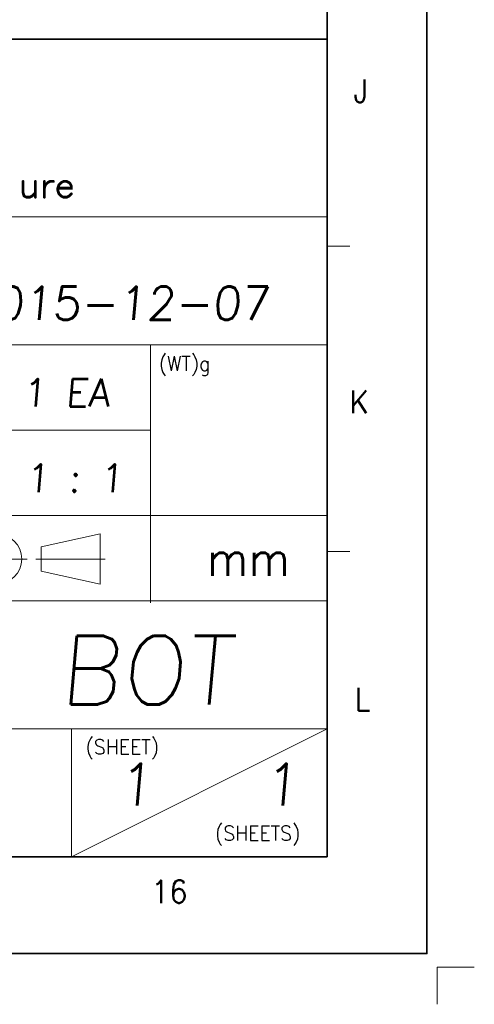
# Model space of a CAD drawing. Header units: millimetres. Extents: x 4497 to 11741, y 5958 to 12619.
# Tile 135 of 256: x 7166 to 7266, y 7587 to 7802. Entities that reach past the tile are written whole.
import ezdxf
from ezdxf.enums import TextEntityAlignment as Align

# ---------------------------------------------------------------- set-up
doc = ezdxf.new("R2010")
doc.units = ezdxf.units.MM
doc.header["$LTSCALE"] = 0.8
doc.linetypes.add('CENTER', pattern=[50.8, 31.75, -6.35, 6.35, -6.35])
doc.layers.get('0').update_dxf_attribs({"linetype": 'CONTINUOUS', "lineweight": 0})
doc.layers.add('1', color=2, linetype='CENTER', lineweight=0)
doc.layers.add('2', color=3, linetype='CONTINUOUS', lineweight=0)
doc.styles.add('GHS', font='romans', dxfattribs={"height": 2, "bigfont": 'whgtxt'})
doc.styles.get("Standard").update_dxf_attribs({"font": 'romans.shx', "width": 0.8, "oblique": 5, "bigfont": 'whgtxt.shx'})

# ---------------------------------------------------------------- blocks, each defined once
blk = doc.blocks.new('SMOOTH_0$064516')
at = {"const_width": 0.0323}
blk.add_lwpolyline([(-0.016, 0, 1), (0.016, 0, 1)], format="xyb", close=True, dxfattribs=at)
blk = doc.blocks.new('logo')
at = {"color": 7, "const_width": 0.859}
for points in [[(-3386.01, 5309.53), (-3386.01, 5306.03), (-3385.67, 5304.99), (-3384.96, 5304.64), (-3383.92, 5304.64), (-3383.22, 5304.99), (-3382.17, 5306.03)], [(-3382.17, 5309.53), (-3382.17, 5304.64)], [(-3379.38, 5307.43), (-3379.04, 5308.48), (-3378.34, 5309.17), (-3377.64, 5309.53), (-3376.59, 5309.53)], [(-3379.38, 5309.53), (-3379.38, 5304.64)], [(-3375.2, 5307.43), (-3371.01, 5307.43), (-3371.01, 5308.13), (-3371.36, 5308.82), (-3371.71, 5309.17), (-3372.41, 5309.53), (-3373.46, 5309.53), (-3374.15, 5309.17), (-3374.85, 5308.48), (-3375.2, 5307.43), (-3375.2, 5306.74), (-3374.85, 5305.69), (-3374.15, 5304.99), (-3373.46, 5304.64), (-3372.41, 5304.64), (-3371.71, 5304.99), (-3371.01, 5305.69)]]:
    blk.add_lwpolyline(points, dxfattribs=at)
at = {"color": 7, "xscale": 13.31, "yscale": 13.31, "zscale": 13.31}
for p in [(-3386.01, 5309.53), (-3382.17, 5309.53), (-3379.38, 5309.53), (-3379.04, 5308.48), (-3378.34, 5309.17), (-3377.64, 5309.53), (-3376.59, 5309.53), (-3374.85, 5308.48), (-3374.15, 5309.17), (-3373.46, 5309.53), (-3372.41, 5309.53), (-3371.71, 5309.17), (-3371.36, 5308.82), (-3371.01, 5308.13), (-3386.01, 5306.03), (-3385.67, 5304.99), (-3383.22, 5304.99), (-3382.17, 5306.03), (-3379.38, 5307.43), (-3375.2, 5307.43), (-3375.2, 5307.43), (-3375.2, 5306.74), (-3374.85, 5305.69), (-3374.15, 5304.99), (-3371.71, 5304.99), (-3371.01, 5307.43), (-3371.01, 5305.69), (-3384.96, 5304.64), (-3383.92, 5304.64), (-3382.17, 5304.64), (-3379.38, 5304.64), (-3373.46, 5304.64), (-3372.41, 5304.64)]:
    blk.add_blockref('SMOOTH_0$064516', p, dxfattribs=at)

msp = doc.modelspace()

# ---------------------------------------------------------------- linework, layer by layer
at = {"color": 7, "linetype": 'Continuous', "lineweight": 35}
for p, q in [((7233.429, 7619.36), (7233.429, 8417.228)), ((7019.768, 7797.411), (7233.429, 7797.411)), ((6093.902, 7619.36), (7233.429, 7619.36))]:
    msp.add_line(p, q, dxfattribs=at)
at = {"color": 7, "linetype": 'Continuous'}
for p, q in [((7233.429, 7619.36), (7233.429, 7797.411)), ((7019.768, 7758.704), (7233.429, 7758.704)), ((7233.429, 7752.338), (7238.41, 7752.338)), ((7019.768, 7730.835), (7233.429, 7730.835)), ((7194.949, 7674.657), (7194.949, 7730.835)), ((7019.768, 7712.256), (7194.949, 7712.256)), ((7019.768, 7693.677), (7233.429, 7693.677)), ((7171.082, 7686.857), (7183.933, 7689.722)), ((7183.933, 7678.706), (7183.933, 7689.722)), ((7183.933, 7678.706), (7183.933, 7689.722)), ((7171.082, 7681.571), (7171.082, 7686.857)), ((7233.429, 7685.849), (7238.41, 7685.849)), ((7154.692, 7684.214), (7168.031, 7684.214)), ((7169.921, 7684.214), (7185.094, 7684.214)), ((7171.082, 7681.571), (7183.933, 7678.706)), ((7019.768, 7675.097), (7233.429, 7675.097)), ((7019.768, 7647.228), (7233.429, 7647.228)), ((7177.692, 7619.36), (7177.692, 7647.228)), ((7177.692, 7619.36), (7233.429, 7647.228)), ((7019.768, 7619.36), (7233.429, 7619.36)), ((7019.768, 7619.36), (7233.429, 7619.36)), ((7068.477, 7619.36), (7233.429, 7619.36))]:
    msp.add_line(p, q, dxfattribs=at)
at = {"color": 7, "linetype": 'Continuous', "lineweight": 35}
msp.add_lwpolyline([(7255.176, 8438.294), (6067.176, 8438.294), (6067.176, 7598.294), (7255.176, 7598.294)], close=True, dxfattribs=at)
at = {"color": 7, "linetype": 'Continuous'}
msp.add_circle((7161.362, 7684.214), 5.508, dxfattribs=at)
at = {"layer": '1'}
for p in [(7265.53, 7595.378), (7257.411, 7587.259)]:
    msp.add_line(p, (7257.411, 7595.378), dxfattribs=at)

# ---------------------------------------------------------------- block references
at = {"color": 3, "linetype": 'Continuous', "xscale": 0.701471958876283, "yscale": 0.701471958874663, "zscale": 0.7014719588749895}
msp.add_blockref('logo', (9542.347, 4041.931), dxfattribs=at)

# ---------------------------------------------------------------- texts
at = {"color": 7, "linetype": 'Continuous', "width": 0.933333}
for s, height, p in [('J', 4.98, (7240.791, 7786.111)), ('K', 4.98, (7240.427, 7718.421)), ('L', 4.98, (7241.154, 7653.643)), ('16', 4.9805, (7199.054, 7611.792))]:
    msp.add_text(s, height=height, dxfattribs=at).set_placement(p, align=Align.MIDDLE_CENTER)
for s, height, p in [('(WT)g', 3.2303, (7196.739, 7728.382)), ('mm', 7.5373, (7207.259, 7688.095)), ('(SHEET)', 3.2303, (7180.776, 7644.93)), ('(SHEETS)', 3.2303, (7208.993, 7626.12))]:
    msp.add_text(s, height=height, dxfattribs=at).set_placement(p, align=Align.TOP_LEFT)
at = {"layer": '2', "style": 'GHS', "oblique": 5}
for s, height, p in [('2015-12-07', 7.2718, (7154.778, 7736.268)), ('1 EA', 6.0598, (7167.022, 7717.387)), ('1 : 1', 6.0598, (7167.665, 7698.774)), ('SSD GUIDE BOT', 15, (7056.692, 7652.505)), ('1', 9.09, (7187.753, 7630.577)), ('1', 9.09, (7219.499, 7630.577))]:
    msp.add_text(s, height=height, dxfattribs=at).set_placement(p)

doc.saveas('drawing.dxf')
